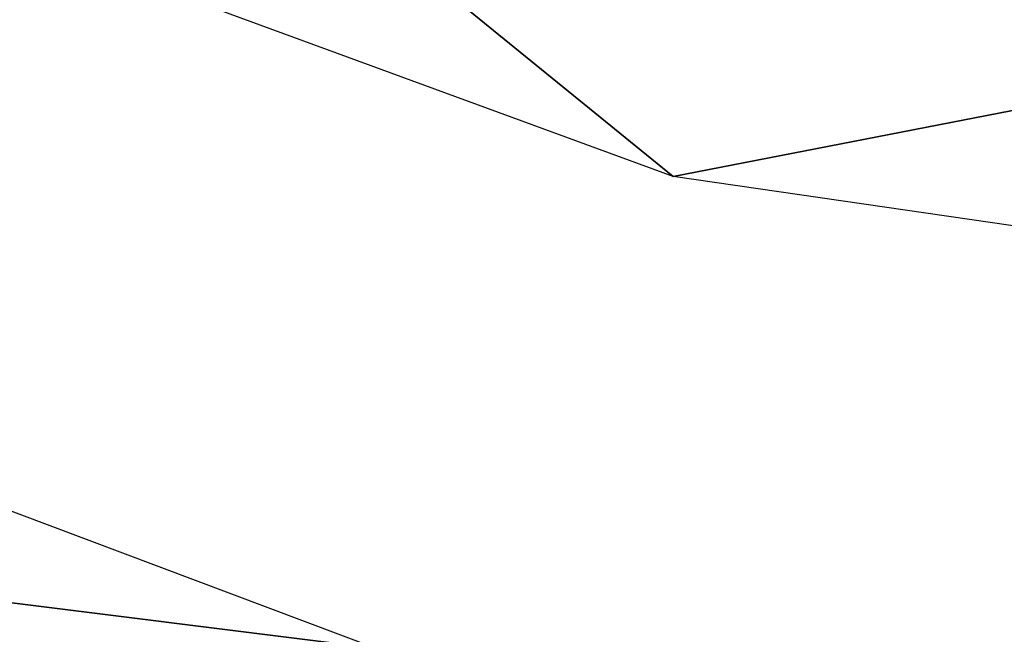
# Model space of a CAD drawing. Header units: millimetres. Extents: x 0 to 146, y 0 to 186.
# Tile 224 of 256: x 64.905 to 66.432, y 10.761 to 11.714. Entities that reach past the tile are written whole.
import ezdxf

# ---------------------------------------------------------------- set-up
doc = ezdxf.new("R2010")
doc.units = ezdxf.units.MM
doc.header["$LTSCALE"] = 25.4
doc.layers.get('0').update_dxf_attribs({"true_color": 0xff5454})

# ---------------------------------------------------------------- blocks, each defined once
blk = doc.blocks.new('PROFILE-IRIS-LED-12W-9000-9001-9002-9003.STL#2')
at = {"color": 18, "true_color": 0x000000}
mesh = blk.add_polyface(dxfattribs=at)
corners = [(91.2372055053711, 19.30533599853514, 183.5574188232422), (39.24419784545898, 104.829475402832, 140.1300354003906), (35.93685913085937, 101.7780456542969, 138.6005096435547), (94.54454040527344, 22.35676193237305, 185.0869445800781)]
mesh.append_faces([[corners[k] for k in face] for face in [(0, 1, 2), (1, 0, 3)]], dxfattribs={"vtx0": -1, "color": 18})
mesh = blk.add_polyface(dxfattribs=at)
corners = [(119.6311798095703, 33.44377136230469, 174.5674438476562), (71.19135284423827, 104.615951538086, 136.5998992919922), (71.9409713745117, 104.567024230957, 135.7972717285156)]
mesh.append_faces([[corners[k] for k in face] for face in [(0, 1, 2)]], dxfattribs={"color": 18})
mesh = blk.add_polyface(dxfattribs=at)
corners = [(119.6311798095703, 33.44377136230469, 174.5674438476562), (71.9409713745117, 104.567024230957, 135.7972717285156), (122.313980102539, 33.14225006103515, 170.7142639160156)]
mesh.append_faces([[corners[k] for k in face] for face in [(0, 1, 2)]], dxfattribs={"color": 18})
mesh = blk.add_polyface(dxfattribs=at)
corners = [(96.16458892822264, 30.48995780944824, 174.0641174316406), (94.68952178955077, 27.70246505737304, 174.351333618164), (93.9390640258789, 28.82167434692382, 173.7412414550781), (96.91505432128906, 29.37074851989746, 174.6742095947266)]
mesh.append_faces([[corners[k] for k in face] for face in [(0, 1, 2), (1, 0, 3)]], dxfattribs={"vtx0": -1, "color": 18})
mesh = blk.add_polyface(dxfattribs=at)
corners = [(93.9390640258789, 28.82167434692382, 173.7412414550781), (92.65357208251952, 25.93073272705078, 173.605484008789), (91.90311431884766, 27.04994010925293, 172.9953918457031), (94.68952178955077, 27.70246505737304, 174.351333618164)]
mesh.append_faces([[corners[k] for k in face] for face in [(0, 1, 2), (1, 0, 3)]], dxfattribs={"vtx0": -1, "color": 18})
mesh = blk.add_polyface(dxfattribs=at)
corners = [(94.2297897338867, 27.79297447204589, 175.0828857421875), (92.91129302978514, 24.84510040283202, 174.9183044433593), (92.15350341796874, 25.97523498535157, 174.30224609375), (94.98757934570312, 26.66283988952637, 175.6989288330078)]
mesh.append_faces([[corners[k] for k in face] for face in [(0, 1, 2), (1, 0, 3)]], dxfattribs={"vtx0": -1, "color": 18})

msp = doc.modelspace()

# ---------------------------------------------------------------- block references
at = {"color": 0, "extrusion": (0, -1, -3.33066907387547e-16)}
msp.add_blockref('PROFILE-IRIS-LED-12W-9000-9001-9002-9003.STL#2', (-28.77122688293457, -1.423986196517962, -185.8222503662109), dxfattribs=at)

doc.saveas('drawing.dxf')
